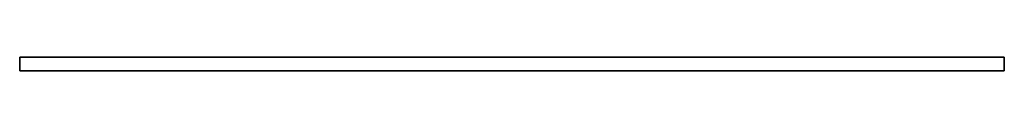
# Model space of a CAD drawing. Header units: millimetres. Extents: x 0 to 3500, y 0 to 48.
import ezdxf

# ---------------------------------------------------------------- set-up
doc = ezdxf.new("R2010")
doc.units = ezdxf.units.MM
doc.header["$LTSCALE"] = 10
doc.layers.add('--Boden1_BESCH_sich_laufhor_hilf', color=1, linetype='Continuous')
doc.layers.add('--Boden1_BESCH_sich_laufhor_hilf_wnz', color=1, linetype='Continuous')

msp = doc.modelspace()

# ---------------------------------------------------------------- linework, layer by layer
at = {"layer": '--Boden1_BESCH_sich_laufhor_hilf_wnz'}
msp.add_polyline3d([(0, 0, 0), (0, 0, 0), (0, 0, 0), (0, 0, 0), (0, 0, 0), (0, 0, 0), (0, 48.5, 0), (0, 48.5, 33), (0, 0, 33), (0, 48.5, 33), (3500, 48.5, 33), (3500, 0, 33), (3500, 48.5, 33), (3500, 48.5, 0), (3500, 0, 0), (3500, 48.5, 0), (0, 48.5, 0), (0, 0, 0), (0, 0, 33), (3500, 0, 33), (3500, 0, 0), (0, 0, 0)], dxfattribs=at)

# ---------------------------------------------------------------- meshes
at = {"layer": '--Boden1_BESCH_sich_laufhor_hilf'}
mesh = msp.add_polymesh((6, 3), dxfattribs=at)
for k, corner in enumerate([(3500, 0), (3500, 48.5), (3500, 48.5), (0, 0), (0, 48.5), (0, 48.5), (0, 0, 33), (0, 48.5, 33), (0, 48.5), (3500, 0, 33), (3500, 48.5, 33), (3500, 48.5), (3500, 0, 33), (3500, 0, 33), (3500, 0), (0, 0, 33), (0, 0, 33), (0, 0)]):
    mesh.set_mesh_vertex(divmod(k, 3), corner)

doc.saveas('drawing.dxf')
